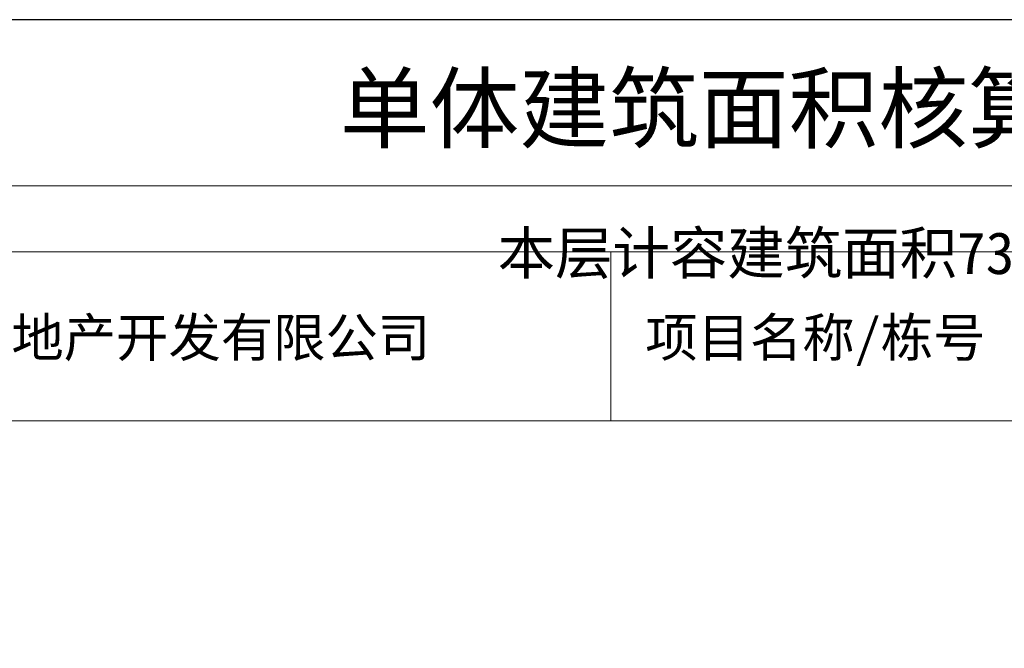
# Model space of a CAD drawing. Header units: millimetres. Extents: x 296296 to 297283, y 219875 to 220035.
# Tile 153 of 256: x 296870 to 296890, y 220022 to 220035. Entities that reach past the tile are written whole.
import ezdxf
from ezdxf.enums import TextEntityAlignment as Align

# ---------------------------------------------------------------- set-up
doc = ezdxf.new("R2010")
doc.units = ezdxf.units.MM
doc.layers.add('$计容结果', color=7, linetype='Continuous')
for name, color, linetype, lineweight in [('243100', 255, 'Continuous', 9), ('A21400', 255, 'Continuous', 9), ('A67000', 255, 'Continuous', 9), ('图廓', 255, 'Continuous', 9)]:
    doc.layers.add(name, color=color, linetype=linetype, lineweight=lineweight)
doc.layers.add('打印图框', color=252, linetype='Continuous', plot=False)
doc.styles.add('dw', font='simhei.ttf')
doc.styles.add('style1', font='simhei.ttf', dxfattribs={"width": 0.75})

msp = doc.modelspace()

# ---------------------------------------------------------------- linework, layer by layer
at = {"layer": '243100', "color": 7}
for p, q in [((296881.943, 220026.789), (296881.943, 220030.083)), ((296853.233, 220026.789), (296925.907, 220026.789))]:
    msp.add_line(p, q, dxfattribs=at)
at = {"layer": 'A21400', "color": 7}
for p, q in [((296851.951, 220031.365), (296927.19, 220031.365)), ((296853.233, 220030.083), (296925.907, 220030.083))]:
    msp.add_line(p, q, dxfattribs=at)
at = {"layer": '打印图框', "color": 6, "ltscale": 0.5}
msp.add_lwpolyline([(296847.93, 219973.815), (296929.996, 219973.815), (296929.996, 220034.605), (296847.93, 220034.605)], close=True, dxfattribs=at)

# ---------------------------------------------------------------- texts
at = {"layer": '$计容结果', "style": 'dw'}
msp.add_text('本层计容建筑面积738.07平方米', height=0.82066, dxfattribs=at).set_placement((296879.739, 220029.647))
at = {"layer": 'A67000', "color": 7, "style": 'dw', "width": 1}
for s, height, p in [('武汉旭尚房地产开发有限公司', 0.74811, (296865.159, 220028.037)), ('项目名称/栋号', 0.7481, (296882.618, 220028.037))]:
    msp.add_text(s, height=height, dxfattribs=at).set_placement(p)
at = {"layer": '图廓', "color": 7, "style": 'style1', "width": 1}
msp.add_text('单体建筑面积核算分层平面图', height=1.28248, dxfattribs=at).set_placement((296888.035, 220031.85), align=Align.BOTTOM_CENTER)

doc.saveas('drawing.dxf')
